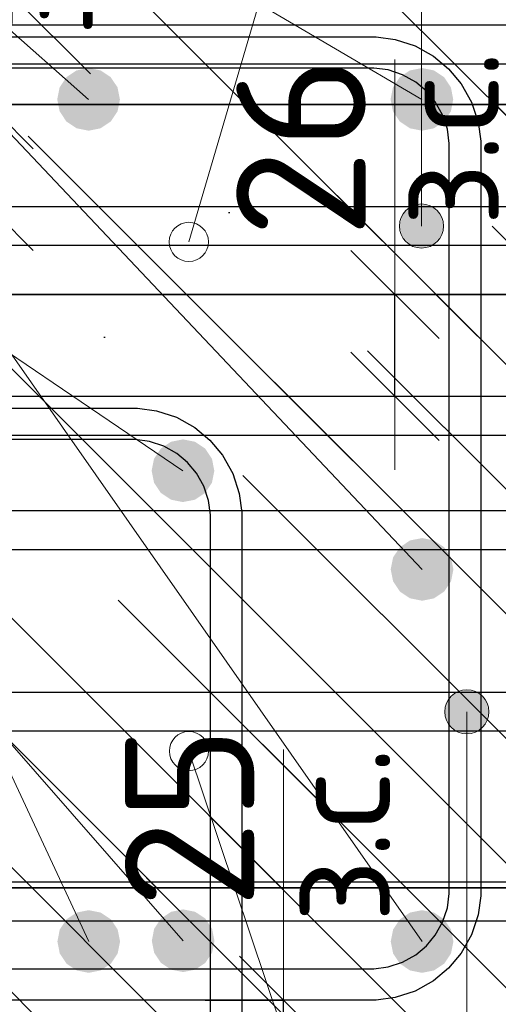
# Model space of a CAD drawing. Header units: metres. Extents: x -38 to 97, y -15 to 21.
# Tile 108 of 184: x 72.383 to 72.505, y 6.402 to 6.654. Entities that reach past the tile are written whole.
import ezdxf

# ---------------------------------------------------------------- set-up
doc = ezdxf.new("R2010")
doc.units = ezdxf.units.M
doc.header["$PDMODE"] = 65
for name, color, linetype, lineweight in [('XR$3$Арм. стержнями верхней зоны', 180, 'Continuous', 35), ('XR$3$Арм. стержнями нижней зоны', 180, 'Continuous', 35), ('XR$3$Арм.стержн. Арматура края', 96, 'Continuous', 35), ('XR$3$Арм.стержн. Хомут', 240, 'Continuous', 35), ('XR$3$Арм.стержн.горизонт. 1', 180, 'Continuous', 35), ('XR$3$Размерная линия (1)', 7, 'Continuous', 13), ('XR$3$Размерная линия_ общее', 7, 'Continuous', 13), ('XR$4$Арм. стержнями верхней зоны', 180, 'Continuous', 35), ('XR$4$Арм. стержнями нижней зоны', 180, 'Continuous', 35), ('XR$4$Арм.стержн. Арматура края', 96, 'Continuous', 35), ('XR$4$Арм.стержн. Хомут', 240, 'Continuous', 35), ('XR$4$Арм.стержн.горизонт. 1', 180, 'Continuous', 35), ('XR$4$Размерная линия_ общее', 7, 'Continuous', 13), ('XR$6$Арм. стержнями верхней зоны', 180, 'Continuous', 35), ('XR$6$Арм. стержнями нижней зоны', 180, 'Continuous', 35), ('XR$6$Арм.стержн. Арматура края', 96, 'Continuous', 35), ('XR$6$ВК__отв в полу 1-2 эт', 220, 'Continuous', 25), ('XR$6$Размерная линия_ общее', 7, 'Continuous', 13)]:
    doc.layers.add(name, color=color, linetype=linetype, lineweight=lineweight)
doc.styles.add('ISOCPEUR', font='txt')
doc.dimstyles.new('DIMSTYLE_11', dxfattribs={"dimtxt": 0.033, "dimasz": 0.0375, "dimexe": 0, "dimexo": 0, "dimgap": 0.0165, "dimtad": 2, "dimdec": 0, "dimlfac": 1000, "dimrnd": 1, "dimzin": 12, "dimdsep": 46, "dimtxsty": 'ISOCPEUR', "dimblk1": 'ALL_ML_STRICH', "dimblk2": 'ALL_ML_STRICH', "dimsah": 1, "dimcen": 0, "dimclrd": 7, "dimclre": 256, "dimclrt": 7, "dimadec": 0, "dimazin": 0, "dimtfac": 1, "dimtdec": 0, "dimtix": 1, "dimtmove": 2, "dimatfit": 3, "dimfxl": 0, "dimtvp": 1.2, "dimtzin": 0, "dimlwd": 0, "dimlwe": -3, "dimarcsym": 0})
doc.dimstyles.new('DIMSTYLE_12', dxfattribs={"dimtxt": 0.03, "dimasz": 0.03, "dimexe": 0, "dimexo": 0, "dimgap": 0.015, "dimtad": 2, "dimdec": 0, "dimlfac": 1000, "dimrnd": 1, "dimzin": 12, "dimdsep": 46, "dimtxsty": 'ISOCPEUR', "dimblk1": 'ALL_ML_STRICH', "dimblk2": 'ALL_ML_STRICH', "dimsah": 1, "dimcen": 0, "dimclrd": 7, "dimclre": 256, "dimclrt": 7, "dimadec": 0, "dimazin": 0, "dimtfac": 1, "dimtdec": 0, "dimtix": 1, "dimtmove": 2, "dimatfit": 3, "dimfxl": 0, "dimtzin": 0, "dimlwd": 0, "dimlwe": -3, "dimarcsym": 0})
doc.dimstyles.new('DIMSTYLE_14', dxfattribs={"dimtxt": 0.03, "dimasz": 0.03, "dimexe": 0, "dimexo": 0, "dimgap": 0.015, "dimtad": 2, "dimdec": 0, "dimlfac": 1000, "dimrnd": 1, "dimzin": 12, "dimdsep": 46, "dimtxsty": 'ISOCPEUR', "dimblk1": 'ALL_ML_STRICH', "dimblk2": 'ALL_ML_STRICH', "dimsah": 1, "dimcen": 0, "dimclrd": 7, "dimclre": 256, "dimclrt": 7, "dimadec": 0, "dimazin": 0, "dimtfac": 1, "dimtdec": 0, "dimtix": 1, "dimtmove": 2, "dimatfit": 3, "dimfxl": 0, "dimtvp": 1.2, "dimtzin": 0, "dimlwd": 0, "dimlwe": -3, "dimarcsym": 0})
pattern_1 = [(135, (0, 0), (-0.031819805, -0.031819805), [0.4, -0.05, 0, -0.05]), (135, (-0.01591, -0.01591), (-0.031819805, -0.031819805), [0.8, -0.1, 0.1, -0.1])]

# ---------------------------------------------------------------- blocks, each defined once
blk = doc.blocks.new('ALL_ML_STRICH')
at = {"color": 0, "linetype": 'ByBlock', "lineweight": -2}
for p, q in [((0, -0.5), (0, 0.5)), ((-0.3, -0.3), (0.3, 0.3)), ((-1, 0), (0.5, 0))]:
    blk.add_line(p, q, dxfattribs=at)
blk = doc.blocks.new('*D70')
at = {"layer": 'DEFPOINTS', "color": 7, "linetype": 'Continuous', "lineweight": 13, "transparency": 33554687}
for p in [(72.40997, 6.40326), (72.41497, 6.37826), (72.44996, 6.37826)]:
    blk.add_point(p, dxfattribs=at)
at = {"layer": 'XR$3$Размерная линия_ общее', "color": 253, "linetype": 'Continuous', "lineweight": -2, "true_color": 0xa0a0a0, "transparency": 33554687}
for p, q in [((72.42997, 6.40326), (72.44996, 6.40326)), ((72.43497, 6.37826), (72.44996, 6.37826))]:
    blk.add_line(p, q, dxfattribs=at)
at = {"layer": 'XR$3$Размерная линия_ общее', "color": 7, "linetype": 'Continuous', "lineweight": -2, "transparency": 33554687}
blk.add_line((72.44996, 6.37826), (72.44996, 6.40326), dxfattribs=at)
at = {"layer": 'XR$3$Размерная линия_ общее', "color": 7, "linetype": 'Continuous', "lineweight": 13, "transparency": 33554687, "xscale": 0.0375, "yscale": 0.0375, "zscale": 0.0375}
for p, rotation in [((72.44996, 6.40326), 90), ((72.44996, 6.37826), 270)]:
    blk.add_blockref('ALL_ML_STRICH', p, dxfattribs=dict(at, rotation=rotation))
at = {"layer": 'XR$3$Размерная линия_ общее', "color": 7, "linetype": 'Continuous', "lineweight": 13, "transparency": 33554687, "insert": (72.45016, 6.42304), "char_height": 0.027, "width": 0.00135, "attachment_point": 1, "rotation": 90, "line_spacing_factor": 0.60241, "style": 'ISOCPEUR'}
blk.add_mtext('з.с.', dxfattribs=at)
at = {"layer": 'XR$3$Размерная линия_ общее', "color": 7, "linetype": 'Continuous', "lineweight": 13, "transparency": 33554687, "insert": (72.42596, 6.44998), "char_height": 0.033, "width": 0.066, "attachment_point": 5, "rotation": 90, "style": 'ISOCPEUR'}
blk.add_mtext('\\A1;{25}', dxfattribs=at)
blk = doc.blocks.new('*D74')
at = {"layer": 'DEFPOINTS', "color": 7, "linetype": 'Continuous', "lineweight": 13, "transparency": 33554687}
for p in [(72.31523, 6.41826), (72.40023, 6.41826), (72.31523, 6.30302)]:
    blk.add_point(p, dxfattribs=at)
at = {"layer": 'XR$3$Размерная линия (1)', "color": 9, "linetype": 'Continuous', "lineweight": -2, "true_color": 0xc7c7c7, "transparency": 33554687}
for p, q in [((72.31523, 6.39826), (72.31523, 6.30302)), ((72.40023, 6.39826), (72.40023, 6.30302))]:
    blk.add_line(p, q, dxfattribs=at)
at = {"layer": 'XR$3$Размерная линия (1)', "color": 7, "linetype": 'Continuous', "lineweight": -2, "transparency": 33554687}
blk.add_line((72.31523, 6.30302), (72.40023, 6.30302), dxfattribs=at)
at = {"layer": 'XR$3$Размерная линия (1)', "color": 7, "linetype": 'Continuous', "lineweight": 13, "transparency": 33554687, "xscale": 0.03, "yscale": 0.03, "zscale": 0.03, "rotation": 180}
blk.add_blockref('ALL_ML_STRICH', (72.31523, 6.30302), dxfattribs=at)
at = {"layer": 'XR$3$Размерная линия (1)', "color": 7, "linetype": 'Continuous', "lineweight": 13, "transparency": 33554687, "xscale": 0.03, "yscale": 0.03, "zscale": 0.03}
blk.add_blockref('ALL_ML_STRICH', (72.40023, 6.30302), dxfattribs=at)
at = {"layer": 'XR$3$Размерная линия (1)', "color": 7, "linetype": 'Continuous', "lineweight": 13, "transparency": 33554687, "insert": (72.35923, 6.32552), "char_height": 0.03, "width": 0.06, "attachment_point": 5, "style": 'ISOCPEUR'}
blk.add_mtext('\\A1;{85}', dxfattribs=at)
blk = doc.blocks.new('*D75')
at = {"layer": 'DEFPOINTS', "color": 7, "linetype": 'Continuous', "lineweight": 13, "transparency": 33554687}
for p in [(72.40023, 6.41826), (72.4853, 6.41826), (72.40023, 6.30302)]:
    blk.add_point(p, dxfattribs=at)
at = {"layer": 'XR$3$Размерная линия (1)', "color": 9, "linetype": 'Continuous', "lineweight": -2, "true_color": 0xc7c7c7, "transparency": 33554687}
for p, q in [((72.40023, 6.39826), (72.40023, 6.30302)), ((72.4853, 6.39826), (72.4853, 6.30302))]:
    blk.add_line(p, q, dxfattribs=at)
at = {"layer": 'XR$3$Размерная линия (1)', "color": 7, "linetype": 'Continuous', "lineweight": -2, "transparency": 33554687}
blk.add_line((72.40023, 6.30302), (72.4853, 6.30302), dxfattribs=at)
at = {"layer": 'XR$3$Размерная линия (1)', "color": 7, "linetype": 'Continuous', "lineweight": 13, "transparency": 33554687, "xscale": 0.03, "yscale": 0.03, "zscale": 0.03, "rotation": 180}
blk.add_blockref('ALL_ML_STRICH', (72.40023, 6.30302), dxfattribs=at)
at = {"layer": 'XR$3$Размерная линия (1)', "color": 7, "linetype": 'Continuous', "lineweight": 13, "transparency": 33554687, "xscale": 0.03, "yscale": 0.03, "zscale": 0.03}
blk.add_blockref('ALL_ML_STRICH', (72.4853, 6.30302), dxfattribs=at)
at = {"layer": 'XR$3$Размерная линия (1)', "color": 7, "linetype": 'Continuous', "lineweight": 13, "transparency": 33554687, "insert": (72.44426, 6.32552), "char_height": 0.03, "width": 0.06, "attachment_point": 5, "style": 'ISOCPEUR'}
blk.add_mtext('\\A1;{85}', dxfattribs=at)
blk = doc.blocks.new('*D76')
at = {"layer": 'DEFPOINTS', "color": 7, "linetype": 'Continuous', "lineweight": 13, "transparency": 33554687}
for p in [(72.4853, 6.41826), (72.52526, 6.37826), (72.4853, 6.30302)]:
    blk.add_point(p, dxfattribs=at)
at = {"layer": 'XR$3$Размерная линия (1)', "color": 9, "linetype": 'Continuous', "lineweight": -2, "true_color": 0xc7c7c7, "transparency": 33554687}
for p, q in [((72.4853, 6.39826), (72.4853, 6.30302)), ((72.52526, 6.35826), (72.52526, 6.30302))]:
    blk.add_line(p, q, dxfattribs=at)
at = {"layer": 'XR$3$Размерная линия (1)', "color": 7, "linetype": 'Continuous', "lineweight": -2, "transparency": 33554687}
blk.add_line((72.4853, 6.30302), (72.52526, 6.30302), dxfattribs=at)
at = {"layer": 'XR$3$Размерная линия (1)', "color": 7, "linetype": 'Continuous', "lineweight": 13, "transparency": 33554687, "xscale": 0.03, "yscale": 0.03, "zscale": 0.03, "rotation": 180}
blk.add_blockref('ALL_ML_STRICH', (72.4853, 6.30302), dxfattribs=at)
at = {"layer": 'XR$3$Размерная линия (1)', "color": 7, "linetype": 'Continuous', "lineweight": 13, "transparency": 33554687, "xscale": 0.03, "yscale": 0.03, "zscale": 0.03}
blk.add_blockref('ALL_ML_STRICH', (72.52526, 6.30302), dxfattribs=at)
at = {"layer": 'XR$3$Размерная линия (1)', "color": 7, "linetype": 'Continuous', "lineweight": 13, "transparency": 33554687, "insert": (72.5656, 6.32522), "char_height": 0.03, "width": 0.06, "attachment_point": 5, "style": 'ISOCPEUR'}
blk.add_mtext('\\A1;{40}', dxfattribs=at)
blk = doc.blocks.new('*D143')
at = {"layer": 'DEFPOINTS', "color": 7, "linetype": 'Continuous', "lineweight": 13, "transparency": 33554687}
for p in [(72.50314, 6.67826), (72.50314, 6.65226), (72.54312, 6.65226)]:
    blk.add_point(p, dxfattribs=at)
at = {"layer": 'XR$3$Размерная линия_ общее', "color": 253, "linetype": 'Continuous', "lineweight": -2, "true_color": 0xa0a0a0, "transparency": 33554687}
for p, q in [((72.52314, 6.67826), (72.54312, 6.67826)), ((72.52314, 6.65226), (72.54312, 6.65226))]:
    blk.add_line(p, q, dxfattribs=at)
at = {"layer": 'XR$3$Размерная линия_ общее', "color": 7, "linetype": 'Continuous', "lineweight": -2, "transparency": 33554687}
blk.add_line((72.54312, 6.65226), (72.54312, 6.67826), dxfattribs=at)
at = {"layer": 'XR$3$Размерная линия_ общее', "color": 7, "linetype": 'Continuous', "lineweight": 13, "transparency": 33554687, "xscale": 0.0375, "yscale": 0.0375, "zscale": 0.0375}
for p, rotation in [((72.54312, 6.67826), 90), ((72.54312, 6.65226), 270)]:
    blk.add_blockref('ALL_ML_STRICH', p, dxfattribs=dict(at, rotation=rotation))
at = {"layer": 'XR$3$Размерная линия_ общее', "color": 7, "linetype": 'Continuous', "lineweight": 13, "transparency": 33554687, "insert": (72.54266, 6.69562), "char_height": 0.027, "width": 0.00135, "attachment_point": 1, "rotation": 90, "line_spacing_factor": 0.60241, "style": 'ISOCPEUR'}
blk.add_mtext('з.с.', dxfattribs=at)
at = {"layer": 'XR$3$Размерная линия_ общее', "color": 7, "linetype": 'Continuous', "lineweight": 13, "transparency": 33554687, "insert": (72.51912, 6.71598), "char_height": 0.033, "width": 0.066, "attachment_point": 5, "rotation": 90, "style": 'ISOCPEUR'}
blk.add_mtext('\\A1;{26}', dxfattribs=at)
blk = doc.blocks.new('*D495')
at = {"layer": 'DEFPOINTS', "color": 7, "linetype": 'Continuous', "lineweight": 13, "transparency": 33554687}
for p in [(72.4384, 6.58345), (72.4384, 6.55745), (72.47839, 6.55745)]:
    blk.add_point(p, dxfattribs=at)
at = {"layer": 'XR$4$Размерная линия_ общее', "color": 253, "linetype": 'Continuous', "lineweight": -2, "true_color": 0xa0a0a0, "transparency": 33554687}
for p, q in [((72.4584, 6.58345), (72.47839, 6.58345)), ((72.4584, 6.55745), (72.47839, 6.55745))]:
    blk.add_line(p, q, dxfattribs=at)
at = {"layer": 'XR$4$Размерная линия_ общее', "color": 7, "linetype": 'Continuous', "lineweight": -2, "transparency": 33554687}
blk.add_line((72.47839, 6.55745), (72.47839, 6.58345), dxfattribs=at)
at = {"layer": 'XR$4$Размерная линия_ общее', "color": 7, "linetype": 'Continuous', "lineweight": 13, "transparency": 33554687, "xscale": 0.0375, "yscale": 0.0375, "zscale": 0.0375}
for p, rotation in [((72.47839, 6.58345), 90), ((72.47839, 6.55745), 270)]:
    blk.add_blockref('ALL_ML_STRICH', p, dxfattribs=dict(at, rotation=rotation))
at = {"layer": 'XR$4$Размерная линия_ общее', "color": 7, "linetype": 'Continuous', "lineweight": 13, "transparency": 33554687, "insert": (72.47793, 6.60081), "char_height": 0.027, "width": 0.00135, "attachment_point": 1, "rotation": 90, "line_spacing_factor": 0.60241, "style": 'ISOCPEUR'}
blk.add_mtext('з.с.', dxfattribs=at)
at = {"layer": 'XR$4$Размерная линия_ общее', "color": 7, "linetype": 'Continuous', "lineweight": 13, "transparency": 33554687, "insert": (72.45439, 6.62117), "char_height": 0.033, "width": 0.066, "attachment_point": 5, "rotation": 90, "style": 'ISOCPEUR'}
blk.add_mtext('\\A1;{26}', dxfattribs=at)
blk = doc.blocks.new('*D842')
at = {"layer": 'DEFPOINTS', "color": 7, "linetype": 'Continuous', "lineweight": 13, "transparency": 33554687}
for p in [(72.33484, 6.63192), (72.33484, 6.60592), (72.37482, 6.60592)]:
    blk.add_point(p, dxfattribs=at)
at = {"layer": 'XR$6$Размерная линия_ общее', "color": 253, "linetype": 'Continuous', "lineweight": -2, "true_color": 0xa0a0a0, "transparency": 33554687}
for p, q in [((72.35484, 6.63192), (72.37482, 6.63192)), ((72.35484, 6.60592), (72.37482, 6.60592))]:
    blk.add_line(p, q, dxfattribs=at)
at = {"layer": 'XR$6$Размерная линия_ общее', "color": 7, "linetype": 'Continuous', "lineweight": -2, "transparency": 33554687}
blk.add_line((72.37482, 6.60592), (72.37482, 6.63192), dxfattribs=at)
at = {"layer": 'XR$6$Размерная линия_ общее', "color": 7, "linetype": 'Continuous', "lineweight": 13, "transparency": 33554687, "xscale": 0.0375, "yscale": 0.0375, "zscale": 0.0375}
for p, rotation in [((72.37482, 6.63192), 90), ((72.37482, 6.60592), 270)]:
    blk.add_blockref('ALL_ML_STRICH', p, dxfattribs=dict(at, rotation=rotation))
at = {"layer": 'XR$6$Размерная линия_ общее', "color": 7, "linetype": 'Continuous', "lineweight": 13, "transparency": 33554687, "insert": (72.37436, 6.64929), "char_height": 0.027, "width": 0.00135, "attachment_point": 1, "rotation": 90, "line_spacing_factor": 0.60241, "style": 'ISOCPEUR'}
blk.add_mtext('з.с.', dxfattribs=at)
at = {"layer": 'XR$6$Размерная линия_ общее', "color": 7, "linetype": 'Continuous', "lineweight": 13, "transparency": 33554687, "insert": (72.35082, 6.66965), "char_height": 0.033, "width": 0.066, "attachment_point": 5, "rotation": 90, "style": 'ISOCPEUR'}
blk.add_mtext('\\A1;{26}', dxfattribs=at)

msp = doc.modelspace()

# ---------------------------------------------------------------- hatches: boundary and pattern name
at = {"linetype": 'Continuous', "lineweight": 25, "transparency": 33554687}
h = msp.add_hatch(dxfattribs=at)
h.set_pattern_fill('__________540', scale=0.015, style=0, pattern_type=2)
h.set_pattern_definition(pattern_1)
h.paths.add_polyline_path([(72.52526, 6.67826), (72.27526, 6.67826), (72.27526, 6.37826), (72.52526, 6.37826)], flags=0)
at = {"linetype": 'Continuous', "lineweight": 13, "transparency": 33554687}
h = msp.add_hatch(dxfattribs=at)
h.set_pattern_fill('__________540', scale=0.015, style=0, pattern_type=2)
h.set_pattern_definition(pattern_1)
h.paths.add_polyline_path([(72.12578, 6.63192), (72.12578, 6.43192), (72.57861, 6.43192), (72.57861, 6.63192)], flags=0)
h = msp.add_hatch(dxfattribs=at)
h.set_pattern_fill('__________540', scale=0.015, style=0, pattern_type=2)
h.set_pattern_definition(pattern_1)
h.paths.add_polyline_path([(72.21432, 6.58345), (72.21432, 6.38345), (72.62859, 6.38345), (72.62859, 6.58345)], flags=0)
at = {"layer": 'XR$3$Арм.стержн.горизонт. 1', "linetype": 'Continuous', "lineweight": 50, "transparency": 33554687}
for points in [[(72.40819, 6.63326), (72.40758, 6.63632), (72.40584, 6.63892), (72.40325, 6.64065), (72.40019, 6.64126), (72.39713, 6.64065), (72.39453, 6.63892), (72.3928, 6.63632), (72.39219, 6.63326), (72.3928, 6.6302), (72.39453, 6.6276), (72.39713, 6.62587), (72.40019, 6.62526), (72.40325, 6.62587), (72.40584, 6.6276), (72.40758, 6.6302)], [(72.49326, 6.63326), (72.49266, 6.63632), (72.49092, 6.63892), (72.48833, 6.64065), (72.48526, 6.64126), (72.4822, 6.64065), (72.47961, 6.63892), (72.47787, 6.63632), (72.47726, 6.63326), (72.47787, 6.6302), (72.47961, 6.6276), (72.4822, 6.62587), (72.48526, 6.62526), (72.48833, 6.62587), (72.49092, 6.6276), (72.49266, 6.6302)], [(72.4933, 6.51326), (72.49269, 6.51632), (72.49096, 6.51892), (72.48836, 6.52065), (72.4853, 6.52126), (72.48224, 6.52065), (72.47965, 6.51892), (72.47791, 6.51632), (72.4773, 6.51326), (72.47791, 6.5102), (72.47965, 6.5076), (72.48224, 6.50587), (72.4853, 6.50526), (72.48836, 6.50587), (72.49096, 6.5076), (72.49269, 6.5102)], [(72.40823, 6.41826), (72.40762, 6.42132), (72.40588, 6.42392), (72.40329, 6.42565), (72.40023, 6.42626), (72.39716, 6.42565), (72.39457, 6.42392), (72.39283, 6.42132), (72.39223, 6.41826), (72.39283, 6.4152), (72.39457, 6.4126), (72.39716, 6.41087), (72.40023, 6.41026), (72.40329, 6.41087), (72.40588, 6.4126), (72.40762, 6.4152)], [(72.4933, 6.41826), (72.49269, 6.42132), (72.49096, 6.42392), (72.48836, 6.42565), (72.4853, 6.42626), (72.48224, 6.42565), (72.47965, 6.42392), (72.47791, 6.42132), (72.4773, 6.41826), (72.47791, 6.4152), (72.47965, 6.4126), (72.48224, 6.41087), (72.4853, 6.41026), (72.48836, 6.41087), (72.49096, 6.4126), (72.49269, 6.4152)]]:
    msp.add_hatch(color=7, dxfattribs=at).paths.add_polyline_path(points)
at = {"layer": 'XR$4$Арм.стержн.горизонт. 1', "linetype": 'Continuous', "lineweight": 50, "transparency": 33554687}
for points in [[(72.43228, 6.53845), (72.43168, 6.54151), (72.42994, 6.54411), (72.42735, 6.54584), (72.42428, 6.54645), (72.42122, 6.54584), (72.41863, 6.54411), (72.41689, 6.54151), (72.41628, 6.53845), (72.41689, 6.53539), (72.41863, 6.53279), (72.42122, 6.53106), (72.42428, 6.53045), (72.42735, 6.53106), (72.42994, 6.53279), (72.43168, 6.53539)], [(72.43232, 6.41845), (72.43171, 6.42151), (72.42998, 6.42411), (72.42738, 6.42584), (72.42432, 6.42645), (72.42126, 6.42584), (72.41867, 6.42411), (72.41693, 6.42151), (72.41632, 6.41845), (72.41693, 6.41539), (72.41867, 6.41279), (72.42126, 6.41106), (72.42432, 6.41045), (72.42738, 6.41106), (72.42998, 6.41279), (72.43171, 6.41539)]]:
    msp.add_hatch(color=7, dxfattribs=at).paths.add_polyline_path(points)
at = {"layer": 'XR$6$Арм. стержнями верхней зоны', "linetype": 'Continuous', "lineweight": 13, "transparency": 33554687}
for points in [[(72.48236, 6.60576), (72.48798, 6.60576), (72.48517, 6.60655)], [(72.49001, 6.60374), (72.48033, 6.60374), (72.47954, 6.60092)], [(72.49001, 6.60374), (72.47954, 6.60092), (72.49079, 6.60092)], [(72.48798, 6.60576), (72.48236, 6.60576), (72.48033, 6.60374)], [(72.48798, 6.60576), (72.48033, 6.60374), (72.49001, 6.60374)], [(72.49079, 6.60092), (72.47954, 6.60092), (72.48033, 6.59811)], [(72.49079, 6.60092), (72.48033, 6.59811), (72.49001, 6.59811)], [(72.49001, 6.59811), (72.48033, 6.59811), (72.48236, 6.59609)], [(72.49001, 6.59811), (72.48236, 6.59609), (72.48798, 6.59609)], [(72.48798, 6.59609), (72.48236, 6.59609), (72.48517, 6.5953)]]:
    msp.add_hatch(color=7, dxfattribs=at).paths.add_polyline_path(points)
at = {"layer": 'XR$6$Арм. стержнями нижней зоны', "linetype": 'Continuous', "lineweight": 13, "transparency": 33554687}
for points in [[(72.49189, 6.47974), (72.50156, 6.47974), (72.49954, 6.48176)], [(72.49189, 6.47974), (72.49954, 6.48176), (72.49391, 6.48176)], [(72.49391, 6.48176), (72.49954, 6.48176), (72.49672, 6.48255)], [(72.4911, 6.47692), (72.50235, 6.47692), (72.50156, 6.47974)], [(72.4911, 6.47692), (72.50156, 6.47974), (72.49189, 6.47974)], [(72.49189, 6.47411), (72.50235, 6.47692), (72.4911, 6.47692)], [(72.49189, 6.47411), (72.50156, 6.47411), (72.50235, 6.47692)], [(72.49391, 6.47209), (72.50156, 6.47411), (72.49189, 6.47411)], [(72.49391, 6.47209), (72.49954, 6.47209), (72.50156, 6.47411)], [(72.49954, 6.47209), (72.49391, 6.47209), (72.49672, 6.4713)]]:
    msp.add_hatch(color=7, dxfattribs=at).paths.add_polyline_path(points)

# ---------------------------------------------------------------- linework, layer by layer
at = {"color": 7, "linetype": 'Continuous', "lineweight": 13, "transparency": 33554687}
for p, q in [((72.47839, 6.58345), (72.47839, 6.64345)), ((72.4258, 6.46687), (72.49614, 6.25688)), ((72.44996, 6.40326), (72.44996, 6.46726))]:
    msp.add_line(p, q, dxfattribs=at)
at = {"color": 7, "linetype": 'Continuous', "lineweight": 35, "transparency": 33554687}
for p, q in [((72.57861, 6.63192), (72.12578, 6.63192)), ((72.62859, 6.58345), (72.21432, 6.58345)), ((72.37577, 6.43192), (72.57861, 6.43192))]:
    msp.add_line(p, q, dxfattribs=at)
at = {"color": 7, "linetype": 'Continuous', "lineweight": 13, "transparency": 33554687}
for centre in [(72.42577, 6.59687), (72.4258, 6.46687)]:
    msp.add_circle(centre, 0.005, dxfattribs=at)
at = {"layer": 'XR$3$Арм. стержнями верхней зоны', "color": 4, "linetype": 'Continuous', "lineweight": 25, "transparency": 33554687}
msp.add_lwpolyline([(72.30026, 6.65226), (72.66223, 6.65226), (72.66223, 6.64226), (72.30026, 6.64226), (72.30026, 6.65226)], dxfattribs=at)
at = {"layer": 'XR$3$Арм. стержнями нижней зоны', "color": 4, "linetype": 'Continuous', "lineweight": 25, "transparency": 33554687}
msp.add_lwpolyline([(72.30026, 6.52826), (72.66223, 6.52826), (72.66223, 6.51826), (72.30026, 6.51826), (72.30026, 6.52826)], dxfattribs=at)
at = {"layer": 'XR$3$Арм.стержн. Арматура края', "color": 4, "linetype": 'Continuous', "lineweight": 25, "transparency": 33554687}
for points in [[(72.66223, 6.51826), (72.33355, 6.51826), (72.32745, 6.51911), (72.3211, 6.5212), (72.31526, 6.52448), (72.31044, 6.5285), (72.30642, 6.53331), (72.30315, 6.53916), (72.30106, 6.54551), (72.30021, 6.55161), (72.30021, 6.61891), (72.30106, 6.62501), (72.30315, 6.63136), (72.30642, 6.63721), (72.31044, 6.64202), (72.31526, 6.64604), (72.3211, 6.64932), (72.32745, 6.65141), (72.33355, 6.65226), (72.66223, 6.65226)], [(72.66223, 6.64226), (72.33425, 6.64226), (72.32973, 6.64163), (72.32515, 6.64012), (72.32095, 6.63777), (72.31754, 6.63492), (72.31469, 6.63151), (72.31234, 6.62732), (72.31084, 6.62274), (72.31021, 6.61822), (72.31021, 6.5523), (72.31084, 6.54778), (72.31234, 6.5432), (72.31469, 6.53901), (72.31754, 6.5356), (72.32095, 6.53275), (72.32515, 6.5304), (72.32973, 6.52889), (72.33425, 6.52826), (72.66223, 6.52826)]]:
    msp.add_lwpolyline(points, dxfattribs=at)
at = {"layer": 'XR$3$Арм.стержн. Хомут', "color": 40, "linetype": 'Continuous', "lineweight": 25, "transparency": 33554687}
for points in [[(72.3269, 6.64926), (72.47359, 6.64926), (72.47847, 6.64858), (72.48355, 6.64691), (72.48822, 6.64429), (72.49207, 6.64107), (72.49529, 6.63722), (72.49791, 6.63254), (72.49959, 6.62746), (72.50026, 6.62258), (72.50026, 6.42994), (72.49959, 6.42506), (72.49791, 6.41998), (72.49529, 6.4153), (72.49207, 6.41145), (72.48822, 6.40823), (72.48355, 6.40561), (72.47847, 6.40394), (72.47359, 6.40326), (72.3269, 6.40326)], [(72.3269, 6.64926), (72.47359, 6.64926), (72.47847, 6.64858), (72.48355, 6.64691), (72.48822, 6.64429), (72.49207, 6.64107), (72.49529, 6.63722), (72.49791, 6.63254), (72.49959, 6.62746), (72.50026, 6.62258), (72.50026, 6.42994), (72.49959, 6.42506), (72.49791, 6.41998), (72.49529, 6.4153), (72.49207, 6.41145), (72.48822, 6.40823), (72.48355, 6.40561), (72.47847, 6.40394), (72.47359, 6.40326), (72.3269, 6.40326)], [(72.32746, 6.41126), (72.47303, 6.41126), (72.47665, 6.41176), (72.48031, 6.41297), (72.48367, 6.41485), (72.4864, 6.41713), (72.48868, 6.41986), (72.49055, 6.42321), (72.49176, 6.42687), (72.49226, 6.43049), (72.49226, 6.62203), (72.49176, 6.62564), (72.49055, 6.62931), (72.48868, 6.63266), (72.4864, 6.63539), (72.48367, 6.63767), (72.48031, 6.63955), (72.47665, 6.64076), (72.47303, 6.64126), (72.32746, 6.64126)], [(72.32746, 6.41126), (72.47303, 6.41126), (72.47665, 6.41176), (72.48031, 6.41297), (72.48367, 6.41485), (72.4864, 6.41713), (72.48868, 6.41986), (72.49055, 6.42321), (72.49176, 6.42687), (72.49226, 6.43049), (72.49226, 6.62203), (72.49176, 6.62564), (72.49055, 6.62931), (72.48868, 6.63266), (72.4864, 6.63539), (72.48367, 6.63767), (72.48031, 6.63955), (72.47665, 6.64076), (72.47303, 6.64126), (72.32746, 6.64126)]]:
    msp.add_lwpolyline(points, dxfattribs=at)
at = {"layer": 'XR$3$Арм.стержн.горизонт. 1', "color": 7, "linetype": 'Continuous', "lineweight": 13, "transparency": 33554687}
for q in [(72.4853, 6.41826), (72.40023, 6.41826), (72.4853, 6.51326), (72.48526, 6.63326), (72.40019, 6.63326)]:
    msp.add_line((72.23031, 6.78305), q, dxfattribs=at)
at = {"layer": 'XR$4$Арм. стержнями верхней зоны', "color": 4, "linetype": 'Continuous', "lineweight": 25, "transparency": 33554687}
msp.add_lwpolyline([(72.23932, 6.55745), (72.63359, 6.55745), (72.63359, 6.54745), (72.23932, 6.54745), (72.23932, 6.55745)], dxfattribs=at)
msp.add_lwpolyline([(72.23932, 6.55745), (72.63359, 6.55745), (72.63359, 6.54745), (72.23932, 6.54745), (72.23932, 6.55745)], dxfattribs=at)
at = {"layer": 'XR$4$Арм. стержнями нижней зоны', "color": 4, "linetype": 'Continuous', "lineweight": 25, "transparency": 33554687}
msp.add_lwpolyline([(72.23932, 6.43345), (72.63359, 6.43345), (72.63359, 6.42345), (72.23932, 6.42345), (72.23932, 6.43345)], dxfattribs=at)
msp.add_lwpolyline([(72.23932, 6.43345), (72.63359, 6.43345), (72.63359, 6.42345), (72.23932, 6.42345), (72.23932, 6.43345)], dxfattribs=at)
at = {"layer": 'XR$4$Арм.стержн. Арматура края', "color": 4, "linetype": 'Continuous', "lineweight": 25, "transparency": 33554687}
for points in [[(72.63359, 6.42345), (72.26789, 6.42345), (72.26267, 6.42417), (72.25723, 6.42597), (72.25222, 6.42877), (72.2481, 6.43222), (72.24465, 6.43635), (72.24184, 6.44136), (72.24005, 6.4468), (72.23932, 6.45201), (72.23932, 6.52888), (72.24005, 6.5341), (72.24184, 6.53954), (72.24465, 6.54455), (72.2481, 6.54868), (72.25222, 6.55212), (72.25723, 6.55493), (72.26267, 6.55672), (72.26789, 6.55745), (72.63359, 6.55745)], [(72.63359, 6.42345), (72.26789, 6.42345), (72.26267, 6.42417), (72.25723, 6.42597), (72.25222, 6.42877), (72.2481, 6.43222), (72.24465, 6.43635), (72.24184, 6.44136), (72.24005, 6.4468), (72.23932, 6.45201), (72.23932, 6.52888), (72.24005, 6.5341), (72.24184, 6.53954), (72.24465, 6.54455), (72.2481, 6.54868), (72.25222, 6.55212), (72.25723, 6.55493), (72.26267, 6.55672), (72.26789, 6.55745), (72.63359, 6.55745)], [(72.63359, 6.54745), (72.26858, 6.54745), (72.26494, 6.54694), (72.26128, 6.54573), (72.25792, 6.54385), (72.25519, 6.54158), (72.25292, 6.53885), (72.25104, 6.53549), (72.24983, 6.53183), (72.24932, 6.52819), (72.24932, 6.45271), (72.24983, 6.44907), (72.25104, 6.4454), (72.25292, 6.44205), (72.25519, 6.43932), (72.25792, 6.43704), (72.26128, 6.43516), (72.26494, 6.43395), (72.26858, 6.43345), (72.63359, 6.43345)], [(72.63359, 6.54745), (72.26858, 6.54745), (72.26494, 6.54694), (72.26128, 6.54573), (72.25792, 6.54385), (72.25519, 6.54158), (72.25292, 6.53885), (72.25104, 6.53549), (72.24983, 6.53183), (72.24932, 6.52819), (72.24932, 6.45271), (72.24983, 6.44907), (72.25104, 6.4454), (72.25292, 6.44205), (72.25519, 6.43932), (72.25792, 6.43704), (72.26128, 6.43516), (72.26494, 6.43395), (72.26858, 6.43345), (72.63359, 6.43345)]]:
    msp.add_lwpolyline(points, dxfattribs=at)
at = {"layer": 'XR$4$Арм.стержн. Хомут', "color": 40, "linetype": 'Continuous', "lineweight": 25, "transparency": 33554687}
for points in [[(72.23928, 6.33513), (72.23928, 6.52777), (72.23996, 6.53265), (72.24164, 6.53773), (72.24426, 6.54241), (72.24747, 6.54626), (72.25132, 6.54948), (72.256, 6.55209), (72.26108, 6.55377), (72.26596, 6.55445), (72.41265, 6.55445), (72.41753, 6.55377), (72.42261, 6.55209), (72.42728, 6.54948), (72.43113, 6.54626), (72.43435, 6.54241), (72.43697, 6.53773), (72.43864, 6.53265), (72.43932, 6.52777), (72.43932, 6.33513)], [(72.23928, 6.33513), (72.23928, 6.52777), (72.23996, 6.53265), (72.24164, 6.53773), (72.24426, 6.54241), (72.24747, 6.54626), (72.25132, 6.54948), (72.256, 6.55209), (72.26108, 6.55377), (72.26596, 6.55445), (72.41265, 6.55445), (72.41753, 6.55377), (72.42261, 6.55209), (72.42728, 6.54948), (72.43113, 6.54626), (72.43435, 6.54241), (72.43697, 6.53773), (72.43864, 6.53265), (72.43932, 6.52777), (72.43932, 6.33513)], [(72.43132, 6.33568), (72.43132, 6.52722), (72.43082, 6.53083), (72.42961, 6.5345), (72.42773, 6.53785), (72.42545, 6.54058), (72.42272, 6.54286), (72.41937, 6.54474), (72.41571, 6.54595), (72.41209, 6.54645), (72.26652, 6.54645), (72.2629, 6.54595), (72.25924, 6.54474), (72.25588, 6.54286), (72.25315, 6.54058), (72.25087, 6.53785), (72.24899, 6.5345), (72.24779, 6.53083), (72.24728, 6.52722), (72.24728, 6.33568)], [(72.43132, 6.33568), (72.43132, 6.52722), (72.43082, 6.53083), (72.42961, 6.5345), (72.42773, 6.53785), (72.42545, 6.54058), (72.42272, 6.54286), (72.41937, 6.54474), (72.41571, 6.54595), (72.41209, 6.54645), (72.26652, 6.54645), (72.2629, 6.54595), (72.25924, 6.54474), (72.25588, 6.54286), (72.25315, 6.54058), (72.25087, 6.53785), (72.24899, 6.5345), (72.24779, 6.53083), (72.24728, 6.52722), (72.24728, 6.33568)]]:
    msp.add_lwpolyline(points, dxfattribs=at)
at = {"layer": 'XR$4$Арм.стержн.горизонт. 1', "color": 7, "linetype": 'Continuous', "lineweight": 13, "transparency": 33554687}
for q in [(72.42432, 6.41845), (72.42428, 6.53845)]:
    msp.add_line((72.1672, 6.71235), q, dxfattribs=at)
at = {"layer": 'XR$6$Арм. стержнями верхней зоны', "color": 7, "linetype": 'Continuous', "lineweight": 13, "transparency": 33554687}
for p, q in [((72.48517, 6.80175), (72.48517, 6.60092)), ((72.48517, 6.60655), (72.48517, 6.60655)), ((72.47954, 6.60092), (72.47954, 6.60092)), ((72.49079, 6.60092), (72.49079, 6.60092)), ((72.48517, 6.5953), (72.48517, 6.5953))]:
    msp.add_line(p, q, dxfattribs=at)
at = {"layer": 'XR$6$Арм. стержнями верхней зоны', "color": 4, "linetype": 'Continuous', "lineweight": 25, "transparency": 33554687}
msp.add_lwpolyline([(72.15077, 6.60592), (72.58361, 6.60592), (72.58361, 6.59592), (72.15077, 6.59592), (72.15077, 6.60592)], dxfattribs=at)
at = {"layer": 'XR$6$Арм. стержнями верхней зоны', "color": 7, "linetype": 'Continuous', "lineweight": 13, "transparency": 33554687}
msp.add_circle((72.48517, 6.60092), 0.00563, dxfattribs=at)
at = {"layer": 'XR$6$Арм. стержнями нижней зоны', "color": 7, "linetype": 'Continuous', "lineweight": 13, "transparency": 33554687}
for p, q in [((72.49672, 6.48255), (72.49672, 6.48255)), ((72.4911, 6.47692), (72.4911, 6.47692)), ((72.49672, 6.25638), (72.49672, 6.47692)), ((72.50235, 6.47692), (72.50235, 6.47692)), ((72.49672, 6.4713), (72.49672, 6.4713))]:
    msp.add_line(p, q, dxfattribs=at)
at = {"layer": 'XR$6$Арм. стержнями нижней зоны', "color": 4, "linetype": 'Continuous', "lineweight": 25, "transparency": 33554687}
msp.add_lwpolyline([(72.15077, 6.48192), (72.58361, 6.48192), (72.58361, 6.47192), (72.15077, 6.47192), (72.15077, 6.48192)], dxfattribs=at)
at = {"layer": 'XR$6$Арм. стержнями нижней зоны', "color": 7, "linetype": 'Continuous', "lineweight": 13, "transparency": 33554687}
msp.add_circle((72.49672, 6.47692), 0.00563, dxfattribs=at)
at = {"layer": 'XR$6$Арм.стержн. Арматура края', "color": 4, "linetype": 'Continuous', "lineweight": 25, "transparency": 33554687}
for points in [[(72.58361, 6.47192), (72.17933, 6.47192), (72.17412, 6.47265), (72.16868, 6.47444), (72.16367, 6.47725), (72.15954, 6.4807), (72.15609, 6.48482), (72.15329, 6.48983), (72.15149, 6.49527), (72.15077, 6.50049), (72.15077, 6.57736), (72.15149, 6.58258), (72.15329, 6.58801), (72.15609, 6.59302), (72.15954, 6.59715), (72.16367, 6.6006), (72.16868, 6.60341), (72.17412, 6.6052), (72.17933, 6.60592), (72.58361, 6.60592)], [(72.58361, 6.59592), (72.18002, 6.59592), (72.17639, 6.59542), (72.17272, 6.59421), (72.16936, 6.59233), (72.16664, 6.59005), (72.16436, 6.58733), (72.16248, 6.58397), (72.16127, 6.5803), (72.16077, 6.57667), (72.16077, 6.50118), (72.16127, 6.49755), (72.16248, 6.49388), (72.16436, 6.49052), (72.16664, 6.4878), (72.16936, 6.48552), (72.17272, 6.48364), (72.17639, 6.48243), (72.18002, 6.48192), (72.58361, 6.48192)]]:
    msp.add_lwpolyline(points, dxfattribs=at)
at = {"layer": 'XR$6$ВК__отв в полу 1-2 эт', "color": 7, "linetype": 'Continuous', "lineweight": 13, "transparency": 33554687}
msp.add_line((72.42577, 6.59687), (72.48625, 6.80286), dxfattribs=at)

# ---------------------------------------------------------------- dimensions: what is measured, and where the dimension line sits
at = {"layer": 'XR$3$Размерная линия (1)', "color": 7, "linetype": 'Continuous', "lineweight": 13, "transparency": 33554687}
for base, p1, p2, dimstyle, picture, middle in [((72.40023, 6.30302), (72.31523, 6.39826), (72.40023, 6.39826), 'DIMSTYLE_12', '*D74', (72.35923, 6.32552)), ((72.4853, 6.30302), (72.40023, 6.39826), (72.4853, 6.39826), 'DIMSTYLE_12', '*D75', (72.44426, 6.32552)), ((72.52526, 6.30302), (72.4853, 6.39826), (72.52526, 6.35826), 'DIMSTYLE_14', '*D76', (72.5656, 6.32522))]:
    dim = msp.add_linear_dim(base=base, p1=p1, p2=p2, dimstyle=dimstyle, override={"dimpost": '<>', "dimclrd": 7, "dimclre": 9, "dimclrt": 7, "dimlwd": 0, "dimlwe": 65533}, dxfattribs=at)
    dim.commit()
    dim.dimension.update_dxf_attribs({"geometry": picture, "text_midpoint": middle, "dimtype": 160})
at = {"layer": 'XR$3$Размерная линия_ общее', "color": 7, "linetype": 'Continuous', "lineweight": 13, "transparency": 33554687}
for base, p1, p2, picture, middle in [((72.54312, 6.67826), (72.52314, 6.65226), (72.52314, 6.67826), '*D143', (72.51912, 6.71598)), ((72.44996, 6.40326), (72.43497, 6.37826), (72.42997, 6.40326), '*D70', (72.42596, 6.44998))]:
    dim = msp.add_linear_dim(base=base, p1=p1, p2=p2, angle=90, text='<>\\Xз.с.', dimstyle='DIMSTYLE_11', override={"dimpost": '<>', "dimclrd": 7, "dimclre": 253, "dimclrt": 7, "dimlwd": 0, "dimlwe": 65533}, dxfattribs=at)
    dim.commit()
    dim.dimension.update_dxf_attribs({"geometry": picture, "text_midpoint": middle, "dimtype": 160})
at = {"layer": 'XR$4$Размерная линия_ общее', "color": 7, "linetype": 'Continuous', "lineweight": 13, "transparency": 33554687}
dim = msp.add_linear_dim(base=(72.47839, 6.58345), p1=(72.4584, 6.55745), p2=(72.4584, 6.58345), angle=90, text='<>\\Xз.с.', dimstyle='DIMSTYLE_11', override={"dimpost": '<>', "dimclrd": 7, "dimclre": 253, "dimclrt": 7, "dimlwd": 0, "dimlwe": 65533}, dxfattribs=at)
dim.commit()
dim.dimension.update_dxf_attribs({"geometry": '*D495', "text_midpoint": (72.45439, 6.62117), "dimtype": 160})
at = {"layer": 'XR$6$Размерная линия_ общее', "color": 7, "linetype": 'Continuous', "lineweight": 13, "transparency": 33554687}
dim = msp.add_linear_dim(base=(72.37482, 6.63192), p1=(72.35484, 6.60592), p2=(72.35484, 6.63192), angle=90, text='<>\\Xз.с.', dimstyle='DIMSTYLE_11', override={"dimpost": '<>', "dimclrd": 7, "dimclre": 253, "dimclrt": 7, "dimlwd": 0, "dimlwe": 65533}, dxfattribs=at)
dim.commit()
dim.dimension.update_dxf_attribs({"geometry": '*D842', "text_midpoint": (72.35082, 6.66965), "dimtype": 160})

doc.saveas('drawing.dxf')
